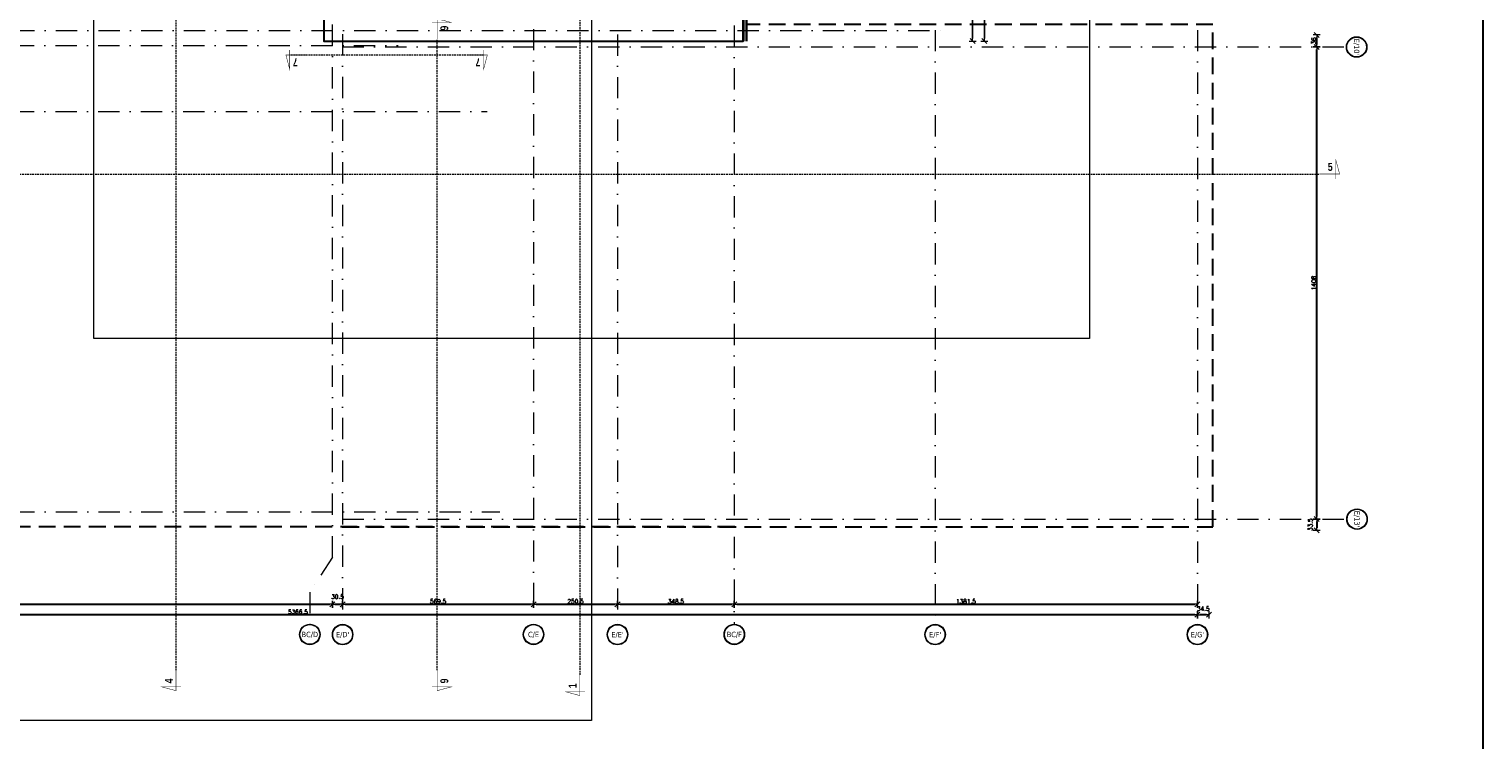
# Model space of a CAD drawing. Header units: millimetres. Extents: x 28291 to 177760, y -399809 to -170937.
# Tile 113 of 256: x 51087 to 55424, y -200170 to -198023. Entities that reach past the tile are written whole.
import ezdxf
from ezdxf.enums import TextEntityAlignment as Align

# ---------------------------------------------------------------- set-up
doc = ezdxf.new("R2010")
doc.units = ezdxf.units.MM
for name, pattern in [('6279-A-FP00$0$DASHED', [0.75, 0.5, -0.25]), ('CARKOVANA', [7.5, 5, -2.5]), ('DASHDOT', [25.4, 12.7, -6.35, 0, -6.35])]:
    doc.linetypes.add(name, pattern=pattern)
doc.layers.get('0').update_dxf_attribs({"lineweight": 0})
for name, color, linetype, lineweight in [('!! 0_ Istn-sciany', 3, 'Continuous', 30), ('!! 0_ Opis', 8, 'Continuous', 13), ('!! 1_ tynk zewn  - nowy', 21, 'Continuous', 20), ('!! 2_ remont Ocieplenie', 4, 'ZIGZAG', 5), ('!! wymiary osi', 250, 'Continuous', 9), ('0-osie-liniA', 14, 'DASHDOT', 5), ('0-osie-tx', 66, 'Continuous', 9)]:
    doc.layers.add(name, color=color, linetype=linetype, lineweight=lineweight)
doc.layers.add('!! 0_ramki', color=66, linetype='Continuous', lineweight=9, plot=False)
doc.layers.add('!! 1_Wyburzenia', color=252, linetype='CARKOVANA', lineweight=13, true_color=0x696969)
doc.styles.add('STYLE7', font='ARIALNB.TTF')
doc.styles.add('TAHOMA', font='tahoma.ttf')
doc.styles.add('TXT', font='simplex.shx')
doc.linetypes.add('ZIGZAG', pattern='A,0.00254,-5.08,[131,ltypeshp.shx,S=5.08,R=0,X=-5.08,Y=0],-10.16,[131,ltypeshp.shx,S=5.08,R=180,X=5.08,Y=0],-5.08', length=20.32254)
doc.dimstyles.new('DIM50', dxfattribs={"dimscale": 5, "dimtxt": 2.5, "dimasz": 1.5, "dimexe": 0, "dimexo": 0, "dimgap": 0.5, "dimtad": 1, "dimdec": 4, "dimrnd": 0.5, "dimdsep": 46, "dimtxsty": 'TXT', "dimblk1": 'TICK1', "dimblk2": 'TICK1', "dimsah": 1, "dimcen": 0, "dimse1": 1, "dimse2": 1, "dimclrd": 1, "dimclre": 7, "dimclrt": 9, "dimadec": 0, "dimazin": 0, "dimtfac": 1, "dimtdec": 4, "dimtmove": 2, "dimatfit": 3, "dimldrblk": 'TICK1', "dimfxl": 1, "dimtolj": 1, "dimarcsym": 0})

# ---------------------------------------------------------------- blocks, each defined once
blk = doc.blocks.new('*U80')
h = blk.add_hatch(color=256)
edge = h.paths.add_edge_path()
edge.add_arc((0, 0), 30.6, 0, 360)
edge = h.paths.add_edge_path(flags=17)
edge.add_arc((0, 0), 29.4, 0, 360)
for radius in [30.6, 29.4]:
    blk.add_circle((0, 0), radius)
at = {"style": 'TAHOMA', "flags": 8}
blk.add_attdef('ANSICHTSNUMMER', text='', height=16, dxfattribs=at).set_placement((0, 0), align=Align.MIDDLE_CENTER)
blk = doc.blocks.new('TICK1')
at = {"color": 2}
blk.add_line((-1, -1), (1, 1), dxfattribs=at)
at = {"color": 0}
for p, q in [((0, 0), (-1, 0)), ((0, -1.4), (0, 1.4))]:
    blk.add_line(p, q, dxfattribs=at)
blk = doc.blocks.new('*D3732')
at = {"layer": '!! wymiary osi', "color": 1, "lineweight": -2, "transparency": 16777216}
blk.add_line((54565.2, -199832.8), (49213.7, -199832.8), dxfattribs=at)
at = {"layer": 'DEFPOINTS', "color": 0, "transparency": 16777216}
for p in [(49206.2, -199832.8), (49206.2, -199860.8), (54572.7, -199862.4)]:
    blk.add_point(p, dxfattribs=at)
at = {"layer": '!! wymiary osi', "color": 1, "lineweight": -2, "transparency": 16777216, "xscale": 7.5, "yscale": 7.5, "zscale": 7.5, "rotation": 180}
blk.add_blockref('TICK1', (49206.2, -199832.8), dxfattribs=at)
at = {"layer": '!! wymiary osi', "color": 1, "lineweight": -2, "transparency": 16777216, "xscale": 7.5, "yscale": 7.5, "zscale": 7.5}
blk.add_blockref('TICK1', (54572.7, -199832.8), dxfattribs=at)
at = {"layer": '!! wymiary osi', "color": 9, "transparency": 16777216, "insert": (51889.5, -199824), "char_height": 12.5, "attachment_point": 5, "style": 'TXT'}
blk.add_mtext('\\A1;5366.5', dxfattribs=at)
blk = doc.blocks.new('*D3735')
at = {"layer": '!! wymiary osi', "color": 1, "lineweight": -2, "transparency": 16777216}
blk.add_line((49573.7, -199801.4), (51984.7, -199801.4), dxfattribs=at)
at = {"layer": 'DEFPOINTS', "color": 0, "transparency": 16777216}
for p in [(49566.2, -199801.4), (51992.2, -199801.4), (51992.2, -199801.4)]:
    blk.add_point(p, dxfattribs=at)
at = {"layer": '!! wymiary osi', "color": 1, "lineweight": -2, "transparency": 16777216, "xscale": 7.5, "yscale": 7.5, "zscale": 7.5, "rotation": 180}
blk.add_blockref('TICK1', (49566.2, -199801.4), dxfattribs=at)
at = {"layer": '!! wymiary osi', "color": 1, "lineweight": -2, "transparency": 16777216, "xscale": 7.5, "yscale": 7.5, "zscale": 7.5}
blk.add_blockref('TICK1', (51992.2, -199801.4), dxfattribs=at)
at = {"layer": '!! wymiary osi', "color": 9, "transparency": 16777216, "insert": (50779.2, -199792.6), "char_height": 12.5, "attachment_point": 5, "style": 'TXT'}
blk.add_mtext('\\A1;2426', dxfattribs=at)
blk = doc.blocks.new('*D3744')
at = {"layer": '!! wymiary osi', "color": 1, "lineweight": -2, "transparency": 16777216}
blk.add_line((51999.7, -199801.4), (52015.2, -199801.4), dxfattribs=at)
at = {"layer": 'DEFPOINTS', "color": 0, "transparency": 16777216}
for p in [(51992.2, -199801.4), (52022.7, -199801.4), (52022.7, -199801.4)]:
    blk.add_point(p, dxfattribs=at)
at = {"layer": '!! wymiary osi', "color": 1, "lineweight": -2, "transparency": 16777216, "xscale": 7.5, "yscale": 7.5, "zscale": 7.5, "rotation": 180}
blk.add_blockref('TICK1', (51992.2, -199801.4), dxfattribs=at)
at = {"layer": '!! wymiary osi', "color": 1, "lineweight": -2, "transparency": 16777216, "xscale": 7.5, "yscale": 7.5, "zscale": 7.5}
blk.add_blockref('TICK1', (52022.7, -199801.4), dxfattribs=at)
at = {"layer": '!! wymiary osi', "color": 9, "transparency": 16777216, "insert": (52007.5, -199778.9), "char_height": 12.5, "attachment_point": 5, "style": 'TXT'}
blk.add_mtext('\\A1;30.5', dxfattribs=at)
blk = doc.blocks.new('*D3745')
at = {"layer": '!! wymiary osi', "color": 1, "lineweight": -2, "transparency": 16777216}
blk.add_line((52030.2, -199801.4), (52584.7, -199801.4), dxfattribs=at)
at = {"layer": 'DEFPOINTS', "color": 0, "transparency": 16777216}
for p in [(52022.7, -199801.4), (52592.2, -199801.4), (52592.2, -199801.4)]:
    blk.add_point(p, dxfattribs=at)
at = {"layer": '!! wymiary osi', "color": 1, "lineweight": -2, "transparency": 16777216, "xscale": 7.5, "yscale": 7.5, "zscale": 7.5, "rotation": 180}
blk.add_blockref('TICK1', (52022.7, -199801.4), dxfattribs=at)
at = {"layer": '!! wymiary osi', "color": 1, "lineweight": -2, "transparency": 16777216, "xscale": 7.5, "yscale": 7.5, "zscale": 7.5}
blk.add_blockref('TICK1', (52592.2, -199801.4), dxfattribs=at)
at = {"layer": '!! wymiary osi', "color": 9, "transparency": 16777216, "insert": (52307.5, -199792.6), "char_height": 12.5, "attachment_point": 5, "style": 'TXT'}
blk.add_mtext('\\A1;569.5', dxfattribs=at)
blk = doc.blocks.new('*D3746')
at = {"layer": '!! wymiary osi', "color": 1, "lineweight": -2, "transparency": 16777216}
blk.add_line((52599.7, -199801.4), (52835.2, -199801.4), dxfattribs=at)
at = {"layer": 'DEFPOINTS', "color": 0, "transparency": 16777216}
for p in [(52592.2, -199801.4), (52842.7, -199801.4), (52842.7, -199801.4)]:
    blk.add_point(p, dxfattribs=at)
at = {"layer": '!! wymiary osi', "color": 1, "lineweight": -2, "transparency": 16777216, "xscale": 7.5, "yscale": 7.5, "zscale": 7.5, "rotation": 180}
blk.add_blockref('TICK1', (52592.2, -199801.4), dxfattribs=at)
at = {"layer": '!! wymiary osi', "color": 1, "lineweight": -2, "transparency": 16777216, "xscale": 7.5, "yscale": 7.5, "zscale": 7.5}
blk.add_blockref('TICK1', (52842.7, -199801.4), dxfattribs=at)
at = {"layer": '!! wymiary osi', "color": 9, "transparency": 16777216, "insert": (52717.5, -199792.6), "char_height": 12.5, "attachment_point": 5, "style": 'TXT'}
blk.add_mtext('\\A1;250.5', dxfattribs=at)
blk = doc.blocks.new('*D3747')
at = {"layer": '!! wymiary osi', "color": 1, "lineweight": -2, "transparency": 16777216}
blk.add_line((52850.2, -199801.4), (53183.7, -199801.4), dxfattribs=at)
at = {"layer": 'DEFPOINTS', "color": 0, "transparency": 16777216}
for p in [(52842.7, -199801.4), (53191.2, -199801.4), (53191.2, -199801.4)]:
    blk.add_point(p, dxfattribs=at)
at = {"layer": '!! wymiary osi', "color": 1, "lineweight": -2, "transparency": 16777216, "xscale": 7.5, "yscale": 7.5, "zscale": 7.5, "rotation": 180}
blk.add_blockref('TICK1', (52842.7, -199801.4), dxfattribs=at)
at = {"layer": '!! wymiary osi', "color": 1, "lineweight": -2, "transparency": 16777216, "xscale": 7.5, "yscale": 7.5, "zscale": 7.5}
blk.add_blockref('TICK1', (53191.2, -199801.4), dxfattribs=at)
at = {"layer": '!! wymiary osi', "color": 9, "transparency": 16777216, "insert": (53017, -199792.6), "char_height": 12.5, "attachment_point": 5, "style": 'TXT'}
blk.add_mtext('\\A1;348.5', dxfattribs=at)
blk = doc.blocks.new('*D3748')
at = {"layer": '!! wymiary osi', "color": 1, "lineweight": -2, "transparency": 16777216}
blk.add_line((53198.7, -199801.4), (54565.2, -199801.4), dxfattribs=at)
at = {"layer": 'DEFPOINTS', "color": 0, "transparency": 16777216}
for p in [(53191.2, -199801.4), (54572.7, -199801.4), (54572.7, -199801.4)]:
    blk.add_point(p, dxfattribs=at)
at = {"layer": '!! wymiary osi', "color": 1, "lineweight": -2, "transparency": 16777216, "xscale": 7.5, "yscale": 7.5, "zscale": 7.5, "rotation": 180}
blk.add_blockref('TICK1', (53191.2, -199801.4), dxfattribs=at)
at = {"layer": '!! wymiary osi', "color": 1, "lineweight": -2, "transparency": 16777216, "xscale": 7.5, "yscale": 7.5, "zscale": 7.5}
blk.add_blockref('TICK1', (54572.7, -199801.4), dxfattribs=at)
at = {"layer": '!! wymiary osi', "color": 9, "transparency": 16777216, "insert": (53882, -199792.6), "char_height": 12.5, "attachment_point": 5, "style": 'TXT'}
blk.add_mtext('\\A1;1381.5', dxfattribs=at)
blk = doc.blocks.new('*D3749')
at = {"layer": '!! wymiary osi', "color": 1, "lineweight": -2, "transparency": 16777216}
blk.add_line((54928.4, -199539.6), (54928.4, -198146.6), dxfattribs=at)
at = {"layer": 'DEFPOINTS', "color": 0, "transparency": 16777216}
for p in [(54928.4, -198139.1), (55017, -198139.1), (55017, -199547.1)]:
    blk.add_point(p, dxfattribs=at)
at = {"layer": '!! wymiary osi', "color": 1, "lineweight": -2, "transparency": 16777216, "xscale": 7.5, "yscale": 7.5, "zscale": 7.5}
for p, rotation in [((54928.4, -198139.1), 90), ((54928.4, -199547.1), 270)]:
    blk.add_blockref('TICK1', p, dxfattribs=dict(at, rotation=rotation))
at = {"layer": '!! wymiary osi', "color": 9, "transparency": 16777216, "insert": (54919.6, -198843.1), "char_height": 12.5, "attachment_point": 5, "rotation": 90, "style": 'TXT'}
blk.add_mtext('\\A1;1408', dxfattribs=at)
blk = doc.blocks.new('*D3752')
at = {"layer": '!! wymiary osi', "color": 1, "lineweight": -2, "transparency": 16777216}
blk.add_line((54599.7, -199832.8), (54580.2, -199832.8), dxfattribs=at)
at = {"layer": 'DEFPOINTS', "color": 0, "transparency": 16777216}
for p in [(54572.7, -199547.1), (54607.2, -199547.1), (54572.7, -199832.8)]:
    blk.add_point(p, dxfattribs=at)
at = {"layer": '!! wymiary osi', "color": 1, "lineweight": -2, "transparency": 16777216, "xscale": 7.5, "yscale": 7.5, "zscale": 7.5, "rotation": 180}
blk.add_blockref('TICK1', (54572.7, -199832.8), dxfattribs=at)
at = {"layer": '!! wymiary osi', "color": 1, "lineweight": -2, "transparency": 16777216, "xscale": 7.5, "yscale": 7.5, "zscale": 7.5}
blk.add_blockref('TICK1', (54607.2, -199832.8), dxfattribs=at)
at = {"layer": '!! wymiary osi', "color": 9, "transparency": 16777216, "insert": (54590, -199814.6), "char_height": 12.5, "attachment_point": 5, "style": 'TXT'}
blk.add_mtext('\\A1;34.5', dxfattribs=at)
blk = doc.blocks.new('*D3753')
at = {"layer": '!! wymiary osi', "color": 1, "lineweight": -2, "transparency": 16777216}
blk.add_line((54928.4, -199554.6), (54928.4, -199572.9), dxfattribs=at)
at = {"layer": 'DEFPOINTS', "color": 0, "transparency": 16777216}
for p in [(54607.2, -199547.1), (54607.2, -199580.4), (54928.4, -199580.4)]:
    blk.add_point(p, dxfattribs=at)
at = {"layer": '!! wymiary osi', "color": 1, "lineweight": -2, "transparency": 16777216, "xscale": 7.5, "yscale": 7.5, "zscale": 7.5}
for p, rotation in [((54928.4, -199547.1), 90), ((54928.4, -199580.4), 270)]:
    blk.add_blockref('TICK1', p, dxfattribs=dict(at, rotation=rotation))
at = {"layer": '!! wymiary osi', "color": 9, "transparency": 16777216, "insert": (54909.5, -199563.7), "char_height": 12.5, "attachment_point": 5, "rotation": 90, "style": 'TXT'}
blk.add_mtext('\\A1;33.5', dxfattribs=at)
blk = doc.blocks.new('*D3754')
at = {"layer": '!! wymiary osi', "color": 1, "lineweight": -2, "transparency": 16777216}
blk.add_line((54928.4, -198131.6), (54928.4, -198110.5), dxfattribs=at)
at = {"layer": 'DEFPOINTS', "color": 0, "transparency": 16777216}
for p in [(54607.2, -198103), (54928.4, -198103), (54607.2, -198139.1)]:
    blk.add_point(p, dxfattribs=at)
at = {"layer": '!! wymiary osi', "color": 1, "lineweight": -2, "transparency": 16777216, "xscale": 7.5, "yscale": 7.5, "zscale": 7.5}
for p, rotation in [((54928.4, -198103), 90), ((54928.4, -198139.1), 270)]:
    blk.add_blockref('TICK1', p, dxfattribs=dict(at, rotation=rotation))
at = {"layer": '!! wymiary osi', "color": 9, "transparency": 16777216, "insert": (54919.6, -198121.1), "char_height": 12.5, "attachment_point": 5, "rotation": 90, "style": 'TXT'}
blk.add_mtext('\\A1;36', dxfattribs=at)
blk = doc.blocks.new('*D2482')
at = {"layer": '!! wymiary osi', "color": 1, "lineweight": -2, "transparency": 16777216}
blk.add_line((53937.1, -195644.1), (53937.1, -198051.1), dxfattribs=at)
at = {"layer": 'DEFPOINTS', "color": 0, "transparency": 16777216}
for p in [(53228.7, -195636.6), (53228.7, -198058.6), (53937.1, -198058.6)]:
    blk.add_point(p, dxfattribs=at)
at = {"layer": '!! wymiary osi', "color": 1, "lineweight": -2, "transparency": 16777216, "xscale": 7.5, "yscale": 7.5, "zscale": 7.5}
for p, rotation in [((53937.1, -195636.6), 90), ((53937.1, -198058.6), 270)]:
    blk.add_blockref('TICK1', p, dxfattribs=dict(at, rotation=rotation))
at = {"layer": '!! wymiary osi', "color": 9, "transparency": 16777216, "insert": (53928.4, -196847.6), "char_height": 12.5, "attachment_point": 5, "rotation": 90, "style": 'TXT'}
blk.add_mtext('\\A1;2422', dxfattribs=at)
blk = doc.blocks.new('*D2483')
at = {"layer": '!! wymiary osi', "color": 1, "lineweight": -2, "transparency": 16777216}
blk.add_line((53937.1, -198051.1), (53937.1, -195644.1), dxfattribs=at)
at = {"layer": 'DEFPOINTS', "color": 0, "transparency": 16777216}
for p in [(53228.7, -195636.6), (53937.1, -195636.6), (53228.7, -198058.6)]:
    blk.add_point(p, dxfattribs=at)
at = {"layer": '!! wymiary osi', "color": 1, "lineweight": -2, "transparency": 16777216, "xscale": 7.5, "yscale": 7.5, "zscale": 7.5}
for p, rotation in [((53937.1, -195636.6), 90), ((53937.1, -198058.6), 270)]:
    blk.add_blockref('TICK1', p, dxfattribs=dict(at, rotation=rotation))
at = {"layer": '!! wymiary osi', "color": 9, "transparency": 16777216, "insert": (53928.4, -196847.6), "char_height": 12.5, "attachment_point": 5, "rotation": 90, "style": 'TXT'}
blk.add_mtext('\\A1;2422', dxfattribs=at)
blk = doc.blocks.new('*D2491')
at = {"layer": '!! wymiary osi', "color": 1, "lineweight": -2, "transparency": 16777216}
blk.add_line((53901.9, -197471.1), (53901.9, -198051.1), dxfattribs=at)
at = {"layer": 'DEFPOINTS', "color": 0, "transparency": 16777216}
for p in [(53454.7, -197463.6), (53228.7, -198058.6), (53901.9, -198058.6)]:
    blk.add_point(p, dxfattribs=at)
at = {"layer": '!! wymiary osi', "color": 1, "lineweight": -2, "transparency": 16777216, "xscale": 7.5, "yscale": 7.5, "zscale": 7.5}
for p, rotation in [((53901.9, -197463.6), 90), ((53901.9, -198058.6), 270)]:
    blk.add_blockref('TICK1', p, dxfattribs=dict(at, rotation=rotation))
at = {"layer": '!! wymiary osi', "color": 9, "transparency": 16777216, "insert": (53893.1, -197761.1), "char_height": 12.5, "attachment_point": 5, "rotation": 90, "style": 'TXT'}
blk.add_mtext('\\A1;595', dxfattribs=at)
blk = doc.blocks.new('oznaczenie przekroi')
at = {"layer": '!! 0_ Opis', "color": 2, "const_width": 1.44}
for points in [[(88364.2, -197902.7), (88364.2, -197841.9), (88406.3, -197853.2), (88349, -197853.2)], [(88364.2, -197902.7), (88364.2, -197841.9), (88406.3, -197853.2), (88349, -197853.2)], [(87973.9, -197950.1), (87913.1, -197950.1), (87924.4, -197992.2), (87924.4, -197934.9)], [(87973.9, -197950.1), (87913.1, -197950.1), (87924.4, -197992.2), (87924.4, -197934.9)], [(88453.3, -197950.1), (88514.1, -197950.1), (88502.8, -197992.2), (88502.8, -197934.9)], [(88453.3, -197950.1), (88514.1, -197950.1), (88502.8, -197992.2), (88502.8, -197934.9)], [(90995.5, -198305.1), (91056.3, -198305.1), (91045, -198263), (91045, -198320.3)], [(90995.5, -198305.1), (91056.3, -198305.1), (91045, -198263), (91045, -198320.3)], [(87585.4, -199785.2), (87585.4, -199846.1), (87543.3, -199834.8), (87600.6, -199834.8)], [(87585.4, -199785.2), (87585.4, -199846.1), (87543.3, -199834.8), (87600.6, -199834.8)], [(88364.2, -199785.2), (88364.2, -199846.1), (88406.3, -199834.8), (88349, -199834.8)], [(88364.2, -199785.2), (88364.2, -199846.1), (88406.3, -199834.8), (88349, -199834.8)], [(88789.9, -199799.7), (88789.9, -199860.6), (88747.9, -199849.3), (88805.1, -199849.3)]]:
    blk.add_lwpolyline(points, dxfattribs=at)
at = {"layer": '!! 1_Wyburzenia'}
for points in [[(88789.9, -193651.7), (88789.9, -199799.7)], [(87585.4, -199785.2), (87585.4, -197220.1)], [(88364.2, -199785.2), (88364.2, -197902.7)], [(88502.8, -197950.1), (87924.4, -197950.1)], [(84721.1, -198393.4), (84958.9, -198393.4), (84958.9, -198305.1), (90995.5, -198305.1)]]:
    blk.add_lwpolyline(points, dxfattribs=at)
at = {"layer": '!! 0_ Opis', "color": 9, "style": 'STYLE7', "text_generation_flag": 6, "width": 0.95}
for s, rotation, p in [('6', 90, (88373.6, -197862.7)), ('7', 0, (87948.6, -197959.5)), ('7', 360, (88493.3, -197959.5)), ('5', 180, (91021.1, -198295.7)), ('4', 270, (87576, -199824.2)), ('6', 90, (88373.6, -199809.8)), ('1', 270, (88780.5, -199838.7))]:
    blk.add_text(s, height=24, rotation=rotation, dxfattribs=at).set_placement(p)
blk = doc.blocks.new('BLOK OSI')
blk.add_lwpolyline([(55424.2848, -195663.0883), (55424.2848, -200232.78608)])
at = {"layer": '0-osie-liniA', "ltscale": 5}
for points in [[(52592.21142, -193637.0088), (52592.21142, -199860.81919)], [(53191.21142, -193626.89479), (53191.21142, -199860.81919)], [(51992.21142, -199661.23318), (51992.21142, -193642.4104)], [(48625.50568, -198090.0883), (53810.60983, -198090.0883)], [(52022.71142, -198101.31839), (52022.71142, -199860.81919)], [(52842.71142, -198101.5883), (52842.71142, -199860.81919)], [(53790.21142, -198088.5883), (53790.21142, -199860.81919)], [(54572.71142, -198088.5883), (54572.71142, -199860.81919)], [(48624.30568, -198134.5883), (52188.53244, -198134.5883)], [(52022.71506, -198139.0883), (55016.99854, -198139.0883)], [(48624.30568, -198331.5883), (52453.67948, -198331.5883)], [(48625.50568, -199526.0883), (52491.52485, -199526.0883)], [(52022.71506, -199547.0883), (55016.99854, -199547.0883)], [(51992.21142, -199661.23318), (51924.94842, -199764.84255), (51924.94842, -199860.81919)]]:
    blk.add_lwpolyline(points, dxfattribs=at)
at = {"layer": '0-osie-tx'}
ref = blk.add_blockref('*U80', (55047.59554, -198139.24714), dxfattribs=dict(at, rotation=90))
ref.add_attrib('ANSICHTSNUMMER', "E/10'", dxfattribs={"layer": '0', "height": 16, "rotation": 270, "style": 'TAHOMA', "flags": 8}).set_placement((55047.59554, -198139.24714), align=Align.MIDDLE_CENTER)
ref = blk.add_blockref('*U80', (55048.79906, -199547.46539), dxfattribs=dict(at, rotation=90))
ref.add_attrib('ANSICHTSNUMMER', "E/13'", dxfattribs={"layer": '0', "height": 16, "rotation": 270, "style": 'TAHOMA', "flags": 8}).set_placement((55048.79906, -199547.46539), align=Align.MIDDLE_CENTER)
ref = blk.add_blockref('*U80', (51924.94842, -199891.41919), dxfattribs=dict(at, rotation=180))
ref.add_attrib('ANSICHTSNUMMER', 'BC/D', dxfattribs={"layer": '0', "height": 16, "style": 'TAHOMA', "flags": 8}).set_placement((51924.94842, -199891.41919), align=Align.MIDDLE_CENTER)
ref = blk.add_blockref('*U80', (52022.71142, -199891.75271), dxfattribs=dict(at, rotation=180))
ref.add_attrib('ANSICHTSNUMMER', "E/D'", dxfattribs={"layer": '0', "height": 16, "style": 'TAHOMA', "flags": 8}).set_placement((52022.71142, -199891.75271), align=Align.MIDDLE_CENTER)
ref = blk.add_blockref('*U80', (52592.21142, -199891.41919), dxfattribs=dict(at, rotation=180))
ref.add_attrib('ANSICHTSNUMMER', 'C/E', dxfattribs={"layer": '0', "height": 16, "style": 'TAHOMA', "flags": 8}).set_placement((52592.21142, -199891.41919), align=Align.MIDDLE_CENTER)
ref = blk.add_blockref('*U80', (52842.71142, -199891.75271), dxfattribs=dict(at, rotation=180))
ref.add_attrib('ANSICHTSNUMMER', "E/E'", dxfattribs={"layer": '0', "height": 16, "style": 'TAHOMA', "flags": 8}).set_placement((52842.71142, -199891.75271), align=Align.MIDDLE_CENTER)
ref = blk.add_blockref('*U80', (53191.21142, -199891.41919), dxfattribs=dict(at, rotation=180))
ref.add_attrib('ANSICHTSNUMMER', 'BC/F', dxfattribs={"layer": '0', "height": 16, "style": 'TAHOMA', "flags": 8}).set_placement((53191.21142, -199891.41919), align=Align.MIDDLE_CENTER)
ref = blk.add_blockref('*U80', (53790.21142, -199891.75271), dxfattribs=dict(at, rotation=180))
ref.add_attrib('ANSICHTSNUMMER', "E/F'", dxfattribs={"layer": '0', "height": 16, "style": 'TAHOMA', "flags": 8}).set_placement((53790.21142, -199891.75271), align=Align.MIDDLE_CENTER)
ref = blk.add_blockref('*U80', (54572.71142, -199891.75271), dxfattribs=dict(at, rotation=180))
ref.add_attrib('ANSICHTSNUMMER', "E/G'", dxfattribs={"layer": '0', "height": 16, "style": 'TAHOMA', "flags": 8}).set_placement((54572.71142, -199891.75271), align=Align.MIDDLE_CENTER)
at = {"layer": '!! wymiary osi'}
for base, p1, p2, picture, middle in [((54928.39992, -198103.04847), (54607.21142, -198139.0883), (54607.21142, -198103.04847), '*D3754', (54919.64992, -198121.06839)), ((54928.39992, -198139.0883), (55016.99854, -199547.0883), (55016.99595, -198139.0883), '*D3749', (54919.64992, -198843.0883))]:
    dim = blk.add_linear_dim(base=base, p1=p1, p2=p2, angle=90, dimstyle='DIM50', dxfattribs=at)
    dim.commit()
    dim.dimension.update_dxf_attribs({"geometry": picture, "text_midpoint": middle})
dim = blk.add_linear_dim(base=(54572.71142, -199832.75821), p1=(54607.21142, -199547.0883), p2=(54572.71142, -199547.0883), dimstyle='DIM50', dxfattribs=at)
dim.commit()
dim.dimension.update_dxf_attribs({"geometry": '*D3752', "text_midpoint": (54589.96142, -199814.59936), "dimtype": 160})
dim = blk.add_linear_dim(base=(54928.399917, -199580.371546), p1=(54607.211424, -199547.088303), p2=(54607.211424, -199580.371546), angle=90, dimstyle='DIM50', dxfattribs=at)
dim.commit()
dim.dimension.update_dxf_attribs({"geometry": '*D3753', "text_midpoint": (54909.478311, -199563.729924), "dimtype": 160})
for base, p1, p2, picture, middle in [((51992.21142, -199801.35945), (49566.21142, -199801.35945), (51992.21142, -199801.35945), '*D3735', (50779.21142, -199792.60945)), ((52022.71142, -199801.35945), (51992.21142, -199801.35945), (52022.71142, -199801.35945), '*D3744', (52007.46142, -199778.85945)), ((52592.21142, -199801.35945), (52022.71142, -199801.35945), (52592.21142, -199801.35945), '*D3745', (52307.46142, -199792.60945)), ((52842.71142, -199801.35945), (52592.21142, -199801.35945), (52842.71142, -199801.35945), '*D3746', (52717.46142, -199792.60945)), ((53191.21142, -199801.35945), (52842.71142, -199801.35945), (53191.21142, -199801.35945), '*D3747', (53016.96142, -199792.60945)), ((54572.71142, -199801.35945), (53191.21142, -199801.35945), (54572.71142, -199801.35945), '*D3748', (53881.96142, -199792.60945)), ((49206.21142, -199832.75821), (54572.71142, -199862.35271), (49206.21142, -199860.81919), '*D3732', (51889.46142, -199824.00821))]:
    dim = blk.add_linear_dim(base=base, p1=p1, p2=p2, dimstyle='DIM50', dxfattribs=at)
    dim.commit()
    dim.dimension.update_dxf_attribs({"geometry": picture, "text_midpoint": middle})

msp = doc.modelspace()

# ---------------------------------------------------------------- linework, layer by layer
at = {"layer": '!! 0_ Istn-sciany'}
msp.add_lwpolyline([(51966.71142, -197643.5883), (51966.71142, -198058.5883), (53217.71142, -198058.5883), (53217.71142, -197691.5883)], dxfattribs=at)
at = {"layer": '!! 0_ Istn-sciany', "linetype": '6279-A-FP00$0$DASHED', "ltscale": 100}
for points in [[(52021.71142, -199507.5883), (54618.70425, -199507.5883), (54618.70425, -198008.58823), (53228.71142, -198008.5883)], [(53191.21142, -199507.5883), (49521.71142, -199507.5883), (49521.71142, -199364.5883), (49161.71142, -199364.5883), (49161.71142, -198251.5883)]]:
    msp.add_lwpolyline(points, dxfattribs=at)
at = {"layer": '!! 0_ramki'}
for points in [[(51280.42916, -198945.67237), (51280.42916, -194745.67237), (54250.42916, -194745.67237), (54250.42916, -198945.67237)], [(48565.42916, -197114.84055), (52765.42916, -197114.84055), (52765.42916, -200084.84055), (48565.42916, -200084.84055)]]:
    msp.add_lwpolyline(points, close=True, dxfattribs=at)
at = {"layer": '!! 1_ tynk zewn  - nowy'}
for points in [[(53227.71142, -197690.5883), (53227.71142, -198058.5883)], [(53228.71142, -197690.5883), (53228.71142, -198058.5883)]]:
    msp.add_lwpolyline(points, dxfattribs=at)
at = {"layer": '!! 2_ remont Ocieplenie', "linetype": 'ZIGZAG', "ltscale": 0.75}
msp.add_lwpolyline([(53222.71142, -197690.5883), (53222.71142, -198058.5883)], dxfattribs=at)

# ---------------------------------------------------------------- block references
at = {"layer": '!! 0_ Istn-sciany'}
msp.add_blockref('BLOK OSI', (0, 63), dxfattribs=at)
at = {"layer": '!! 1_Wyburzenia'}
msp.add_blockref('oznaczenie przekroi', (-36059.54271, -150), dxfattribs=at)

# ---------------------------------------------------------------- dimensions: what is measured, and where the dimension line sits
at = {"layer": '!! wymiary osi'}
for base, p1, p2, picture, middle in [((53937.12127, -198058.5883), (53228.71142, -195636.5883), (53228.71142, -198058.5883), '*D2482', (53928.37127, -196847.5883)), ((53937.12127, -195636.5883), (53228.71142, -198058.5883), (53228.71142, -195636.5883), '*D2483', (53928.37127, -196847.5883)), ((53901.87501, -198058.5883), (53454.71142, -197463.5883), (53228.71142, -198058.5883), '*D2491', (53893.12501, -197761.0883))]:
    dim = msp.add_linear_dim(base=base, p1=p1, p2=p2, angle=90, dimstyle='DIM50', dxfattribs=at)
    dim.commit()
    dim.dimension.update_dxf_attribs({"geometry": picture, "text_midpoint": middle})

doc.saveas('drawing.dxf')
